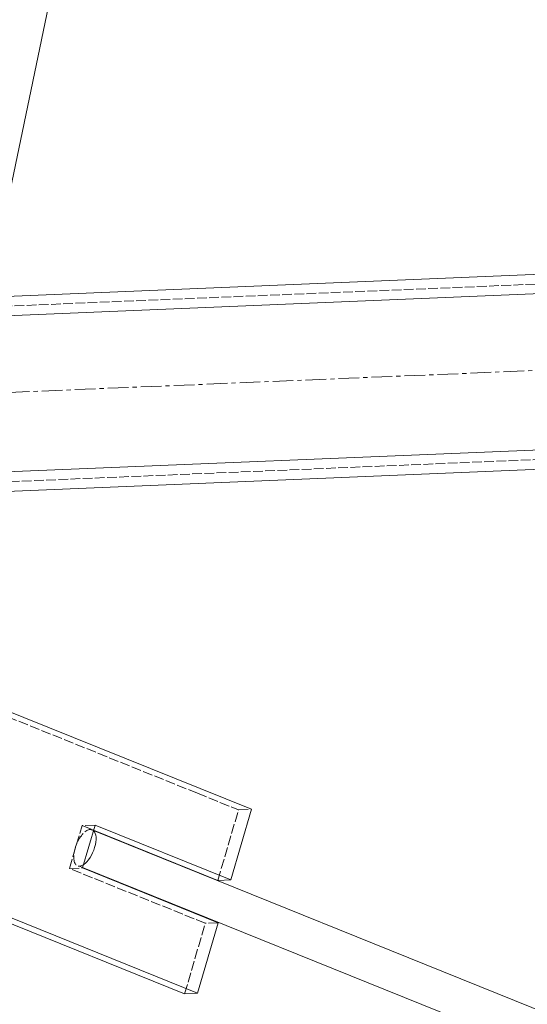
# Model space of a CAD drawing. Header units: millimetres. Extents: x -15129 to 9171, y -18789 to 5877.
# Tile 69 of 256: x -11381 to -11225, y -11837 to -11534. Entities that reach past the tile are written whole.
import ezdxf

# ---------------------------------------------------------------- set-up
doc = ezdxf.new("R2010")
doc.units = ezdxf.units.MM
doc.linetypes.add('ACAD_ISO02W100', pattern=[15, 12, -3])
doc.linetypes.add('CENTER', pattern=[50.8, 31.75, -6.35, 6.35, -6.35])
doc.layers.add('AS_Belki', color=145, linetype='Continuous')
doc.layers.add('AS_Blachy', color=30, linetype='Continuous')

msp = doc.modelspace()

# ---------------------------------------------------------------- linework, layer by layer
at = {"color": 7, "lineweight": 13}
msp.add_line((-11447.81, -11891.14), (-11347.71, -11410.76), dxfattribs=at)
at = {"color": 5, "linetype": 'CENTER', "lineweight": 13, "ltscale": 0.2}
msp.add_line((-12816.03, -11708.55, 76020), (-9438.33, -11567.67, 38010), dxfattribs=at)
at = {"layer": 'AS_Belki', "color": 84, "linetype": 'ACAD_ISO02W100', "lineweight": 13, "ltscale": 0.25}
for p, q in [((-11596.55, -11631.11), (-9540.59, -11545.36)), ((-11594.3, -11685.06), (-9538.34, -11599.31)), ((-11358.71, -11783.77), (-11359.66, -11783.39)), ((-11362.98, -11794.71), (-11362.03, -11795.09))]:
    msp.add_line(p, q, dxfattribs=at)
at = {"layer": 'AS_Belki', "color": 145, "linetype": 'Continuous', "lineweight": 13, "ltscale": 0.25}
for p, q in [((-11406.74, -11620.19), (-9601.81, -11544.91)), ((-9534.47, -11548.11), (-11602.42, -11634.36)), ((-9532.47, -11596.06), (-11600.42, -11682.31)), ((-11594.18, -11688.06), (-9538.21, -11602.31)), ((-10896.68, -11970.15), (-11358.71, -11783.77)), ((-11362.03, -11795.09), (-10901.15, -11981))]:
    msp.add_line(p, q, dxfattribs=at)
at = {"layer": 'AS_Belki', "color": 84, "linetype": 'ACAD_ISO02W100', "lineweight": 13, "ltscale": 0.25, "extrusion": (-0.82021, 0.330857, 0.466678)}
msp.add_arc((15183.24, -2858.97, 5418.18), 6, 169.1961, 34.6601, dxfattribs=at)
at = {"layer": 'AS_Belki', "color": 145, "linetype": 'Continuous', "lineweight": 13, "ltscale": 0.25, "extrusion": (-0.82021, 0.330857, 0.466678)}
msp.add_arc((15183.24, -2858.97, 5418.18), 6, 34.6601, 169.1961, dxfattribs=at)
at = {"layer": 'AS_Blachy', "color": 84, "linetype": 'ACAD_ISO02W100', "lineweight": 13, "ltscale": 0.25}
for p, q in [((-11326.69, -11772.26), (-11404.24, -11740.98)), ((-11326.69, -11772.26), (-11314.01, -11777.37)), ((-11320.38, -11799.07), (-11314.01, -11777.37)), ((-11314.01, -11777.37), (-11310.01, -11777.2)), ((-11366.08, -11795.4), (-11362.21, -11782.19)), ((-11358.2, -11782.03), (-11362.21, -11782.19)), ((-11362.21, -11782.19), (-11358.67, -11783.62)), ((-11366.08, -11795.4), (-11362.07, -11795.24)), ((-11324.25, -11812.28), (-11366.08, -11795.4)), ((-11330.61, -11833.98), (-11324.25, -11812.28)), ((-11320.24, -11812.11), (-11324.25, -11812.28))]:
    msp.add_line(p, q, dxfattribs=at)
at = {"layer": 'AS_Blachy', "color": 145, "linetype": 'Continuous', "lineweight": 13, "ltscale": 0.25}
for p, q in [((-11310.01, -11777.2), (-11400.23, -11740.81)), ((-11316.37, -11798.9), (-11310.01, -11777.2)), ((-11362.07, -11795.24), (-11358.2, -11782.03)), ((-11358.2, -11782.03), (-11316.37, -11798.9)), ((-11358.67, -11783.62), (-11320.38, -11799.07)), ((-11420.83, -11797.58), (-11330.61, -11833.98)), ((-11326.6, -11833.81), (-11416.83, -11797.42)), ((-11320.24, -11812.11), (-11362.07, -11795.24)), ((-11320.38, -11799.07), (-11316.37, -11798.9)), ((-11326.6, -11833.81), (-11320.24, -11812.11)), ((-11330.61, -11833.98), (-11326.6, -11833.81))]:
    msp.add_line(p, q, dxfattribs=at)

doc.saveas('drawing.dxf')
